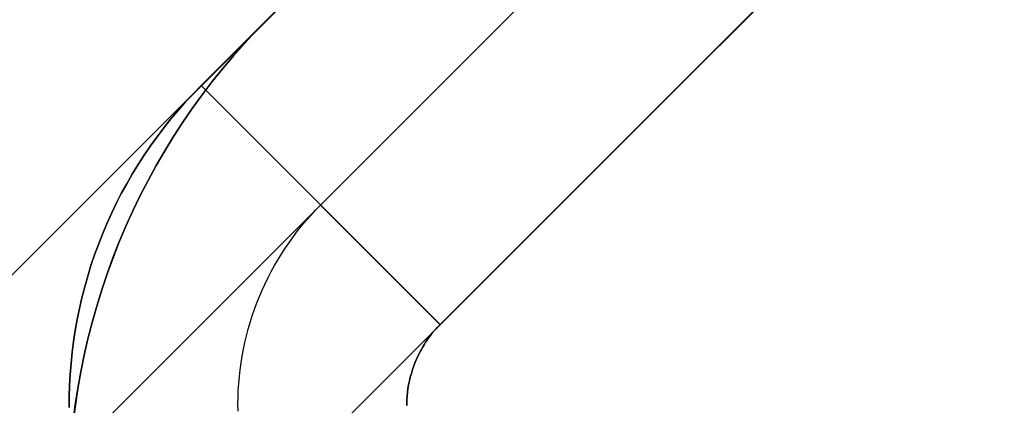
# Model space of a CAD drawing. Header units: millimetres. Extents: x -1030 to 192, y -442 to 180.
# Tile 104 of 256: x -1019.33 to -1014.96, y 156.38 to 158.1. Entities that reach past the tile are written whole.
import ezdxf

# ---------------------------------------------------------------- set-up
doc = ezdxf.new("R2010")
doc.units = ezdxf.units.MM
doc.header["$MEASUREMENT"] = 0
doc.layers.add('OVIDIO 120x60x72h', color=7, linetype='Continuous')

msp = doc.modelspace()

# ---------------------------------------------------------------- linework, layer by layer
at = {"layer": 'OVIDIO 120x60x72h'}
for points in [[(-996.9591, 179.3696), (-1029.4853, 146.8433)], [(-1029.4853, 146.8433), (-996.9591, 179.3696)], [(-996.4287, 178.8393), (-1028.955, 146.313)], [(-1028.4247, 145.7827), (-995.8984, 178.3089)], [(-995.8984, 178.3089), (-1028.4247, 145.7827)], [(-1002.4391, 173.8895), (-1024.0052, 152.3234)], [(-1001.3785, 172.8289), (-1022.9446, 151.2627)], [(-1018.5252, 157.8035), (-1007.9192, 168.4094)], [(-1007.9192, 168.4094), (-1018.5252, 157.8035)], [(-1007.3889, 167.8791), (-1017.9948, 157.2732)], [(-1017.4645, 156.7428), (-1006.8586, 167.3488)], [(-1006.8586, 167.3488), (-1017.4645, 156.7428)], [(-1018.2325, 158.0961), (-1018.2833, 158.0441), (-1018.3331, 157.9906), (-1018.3818, 157.9356), (-1018.4293, 157.8792), (-1018.4756, 157.8215), (-1018.5205, 157.7624), (-1018.5642, 157.7021), (-1018.6064, 157.6405), (-1018.6472, 157.5777), (-1018.6865, 157.5138), (-1018.7243, 157.4488), (-1018.7605, 157.3828), (-1018.795, 157.3158), (-1018.8279, 157.2479), (-1018.8591, 157.1791), (-1018.8886, 157.1095), (-1018.9163, 157.0393), (-1018.9422, 156.9683), (-1018.9663, 156.8968), (-1018.9885, 156.8248), (-1019.009, 156.7524), (-1019.0276, 156.6795), (-1019.0443, 156.6064), (-1019.0591, 156.533), (-1019.0721, 156.4594), (-1019.0833, 156.3858), (-1019.0925, 156.3121)], [(-1019.0925, 156.3121), (-1019.0833, 156.3858), (-1019.0721, 156.4594), (-1019.0591, 156.533), (-1019.0443, 156.6064), (-1019.0276, 156.6795), (-1019.009, 156.7524), (-1018.9885, 156.8248), (-1018.9663, 156.8968), (-1018.9422, 156.9683), (-1018.9163, 157.0393), (-1018.8886, 157.1095), (-1018.8591, 157.1791), (-1018.8279, 157.2479), (-1018.795, 157.3158), (-1018.7605, 157.3828), (-1018.7243, 157.4488), (-1018.6865, 157.5138), (-1018.6472, 157.5777), (-1018.6064, 157.6405), (-1018.5642, 157.7021), (-1018.5205, 157.7624), (-1018.4756, 157.8215), (-1018.4293, 157.8792), (-1018.3818, 157.9356), (-1018.3331, 157.9906), (-1018.2833, 158.0441), (-1018.2325, 158.0961)], [(-1019.0922, 156.312), (-1019.0829, 156.3856), (-1019.0718, 156.4593), (-1019.0588, 156.5328), (-1019.044, 156.6062), (-1019.0273, 156.6794), (-1019.0087, 156.7522), (-1018.9883, 156.8247), (-1018.966, 156.8967), (-1018.9419, 156.9682), (-1018.916, 157.0391), (-1018.8884, 157.1094), (-1018.8589, 157.179), (-1018.8277, 157.2477), (-1018.7949, 157.3157), (-1018.7603, 157.3827), (-1018.7242, 157.4487), (-1018.6864, 157.5137), (-1018.6471, 157.5777), (-1018.6063, 157.6404), (-1018.5641, 157.702), (-1018.5205, 157.7624), (-1018.4755, 157.8214), (-1018.4292, 157.8792), (-1018.3818, 157.9356), (-1018.3331, 157.9905), (-1018.2833, 158.0441), (-1018.2325, 158.0961)], [(-1018.5252, 157.8035), (-1017.4645, 156.7428)], [(-1017.4645, 156.7428), (-1018.5252, 157.8035)], [(-1018.5252, 157.8035), (-1017.4648, 156.7432)]]:
    msp.add_lwpolyline(points, dxfattribs=at)
at = {"layer": 'OVIDIO 120x60x72h', "extrusion": (0, -1.52165e-08, 1)}
for points in [[(-1019.1112, 155.9458), (-1019.111, 156.0186), (-1019.109, 156.0916), (-1019.1053, 156.165), (-1019.0997, 156.2384), (-1019.0923, 156.3121), (-1019.083, 156.3857), (-1019.0719, 156.4594), (-1019.0589, 156.5329), (-1019.0441, 156.6063), (-1019.0274, 156.6794), (-1019.0088, 156.7523), (-1018.9884, 156.8247), (-1018.9661, 156.8968), (-1018.942, 156.9683), (-1018.9161, 157.0392), (-1018.8884, 157.1095), (-1018.859, 157.179), (-1018.8278, 157.2478), (-1018.7949, 157.3157), (-1018.7604, 157.3827), (-1018.7242, 157.4488), (-1018.6864, 157.5138), (-1018.6471, 157.5777), (-1018.6063, 157.6405), (-1018.5641, 157.7021), (-1018.5205, 157.7624), (-1018.4755, 157.8215), (-1018.4293, 157.8792), (-1018.3818, 157.9356), (-1018.3331, 157.9906), (-1018.2833, 158.0441), (-1018.2325, 158.0962)], [(-1018.2325, 158.0962), (-1018.2833, 158.0441), (-1018.3331, 157.9906), (-1018.3818, 157.9356), (-1018.4293, 157.8792), (-1018.4755, 157.8215), (-1018.5205, 157.7624), (-1018.5641, 157.7021), (-1018.6063, 157.6405), (-1018.6471, 157.5777), (-1018.6864, 157.5138), (-1018.7242, 157.4488), (-1018.7604, 157.3827), (-1018.7949, 157.3157), (-1018.8278, 157.2478), (-1018.859, 157.179), (-1018.8884, 157.1095), (-1018.9161, 157.0392), (-1018.942, 156.9683), (-1018.9661, 156.8968), (-1018.9884, 156.8247), (-1019.0088, 156.7523), (-1019.0274, 156.6794), (-1019.0441, 156.6063), (-1019.0589, 156.5329), (-1019.0719, 156.4594), (-1019.083, 156.3857), (-1019.0923, 156.3121), (-1019.0997, 156.2384), (-1019.1053, 156.165), (-1019.109, 156.0916), (-1019.111, 156.0186), (-1019.1112, 155.9458)]]:
    msp.add_lwpolyline(points, dxfattribs=at)
at = {"layer": 'OVIDIO 120x60x72h', "extrusion": (0.999884, -0.000231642, -0.015217)}
for points in [[(146.6048, 19.9078), (157.5675, 739.9912)], [(157.5675, 739.9912), (146.6048, 19.9078)], [(156.5071, 740.0074), (145.5444, 19.924)], [(145.5444, 19.924), (156.5071, 740.0074)]]:
    msp.add_lwpolyline(points, dxfattribs=at)
at = {"layer": 'OVIDIO 120x60x72h', "extrusion": (0.00761, -0.003153, 0.999966)}
msp.add_lwpolyline([(-1024.6791, 159.5115), (-1023.2936, 158.9375)], dxfattribs=at)
at = {"layer": 'OVIDIO 120x60x72h', "extrusion": (0.000134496, 1, -2.04719e-06)}
msp.add_lwpolyline([(1019.1323, 755.5786), (1017.6328, 755.5558)], dxfattribs=at)
at = {"layer": 'OVIDIO 120x60x72h'}
for points in [[(-1019.1111, 156.3746, 755.5783), (-1019.1107, 156.4236, 755.5785), (-1019.1091, 156.4725, 755.5786), (-1019.1063, 156.5215, 755.5788), (-1019.1023, 156.5705, 755.5788), (-1019.0972, 156.6194, 755.5789), (-1019.0908, 156.6682, 755.5789), (-1019.0834, 156.7168, 755.5789), (-1019.0747, 156.7654, 755.5788), (-1019.0649, 156.8137, 755.5788), (-1019.0538, 156.8618, 755.5787), (-1019.0417, 156.9097, 755.5787), (-1019.0283, 156.9573, 755.5786), (-1019.0138, 157.0046, 755.5785), (-1018.998, 157.0515, 755.5784), (-1018.9811, 157.098, 755.5784), (-1018.9631, 157.1442, 755.5783), (-1018.9438, 157.1898, 755.5783), (-1018.9234, 157.235, 755.5782), (-1018.9019, 157.2798, 755.5782), (-1018.8792, 157.3239, 755.5782), (-1018.8554, 157.3676, 755.5782), (-1018.8306, 157.4106, 755.5782), (-1018.8046, 157.453, 755.5782), (-1018.7776, 157.4949, 755.5782), (-1018.7495, 157.536, 755.5782), (-1018.7204, 157.5765, 755.5782), (-1018.6903, 157.6162, 755.5782), (-1018.6592, 157.6553, 755.5783), (-1018.6271, 157.6935, 755.5783), (-1018.5941, 157.731, 755.5783), (-1018.5601, 157.7677, 755.5783), (-1018.5252, 157.8035, 755.5783)], [(-1018.5252, 157.8035, 755.5783), (-1018.5601, 157.7677, 755.5783), (-1018.5941, 157.731, 755.5783), (-1018.6271, 157.6935, 755.5783), (-1018.6592, 157.6553, 755.5783), (-1018.6903, 157.6162, 755.5782), (-1018.7204, 157.5765, 755.5782), (-1018.7495, 157.536, 755.5782), (-1018.7776, 157.4949, 755.5782), (-1018.8046, 157.453, 755.5782), (-1018.8306, 157.4106, 755.5782), (-1018.8554, 157.3676, 755.5782), (-1018.8792, 157.3239, 755.5782), (-1018.9019, 157.2798, 755.5782), (-1018.9234, 157.235, 755.5782), (-1018.9438, 157.1898, 755.5783), (-1018.9631, 157.1442, 755.5783), (-1018.9811, 157.098, 755.5784), (-1018.998, 157.0515, 755.5784), (-1019.0138, 157.0046, 755.5785), (-1019.0283, 156.9573, 755.5786), (-1019.0417, 156.9097, 755.5787), (-1019.0538, 156.8618, 755.5787), (-1019.0649, 156.8137, 755.5788), (-1019.0747, 156.7654, 755.5788), (-1019.0834, 156.7168, 755.5789), (-1019.0908, 156.6682, 755.5789), (-1019.0972, 156.6194, 755.5789), (-1019.1023, 156.5705, 755.5788), (-1019.1063, 156.5215, 755.5788), (-1019.1091, 156.4725, 755.5786), (-1019.1107, 156.4236, 755.5785), (-1019.1111, 156.3746, 755.5783)], [(-1018.361, 156.3583, 755.5666), (-1018.3614, 156.389, 755.5669), (-1018.361, 156.4197, 755.5672), (-1018.3599, 156.4504, 755.5675), (-1018.358, 156.481, 755.5678), (-1018.3553, 156.5116, 755.5681), (-1018.3519, 156.5421, 755.5684), (-1018.3477, 156.5725, 755.5687), (-1018.3428, 156.6028, 755.569), (-1018.3372, 156.633, 755.5693), (-1018.3309, 156.663, 755.5697), (-1018.3238, 156.6928, 755.57), (-1018.3159, 156.7225, 755.5703), (-1018.3074, 156.752, 755.5707), (-1018.2981, 156.7813, 755.571), (-1018.2882, 156.8103, 755.5714), (-1018.2775, 156.8391, 755.5718), (-1018.2661, 156.8676, 755.5721), (-1018.254, 156.8958, 755.5725), (-1018.2412, 156.9237, 755.5729), (-1018.2277, 156.9512, 755.5732), (-1018.2136, 156.9785, 755.5736), (-1018.1987, 157.0054, 755.574), (-1018.1833, 157.0319, 755.5744), (-1018.1672, 157.058, 755.5748), (-1018.1504, 157.0837, 755.5752), (-1018.133, 157.109, 755.5755), (-1018.1151, 157.1339, 755.5759), (-1018.0965, 157.1583, 755.5763), (-1018.0773, 157.1823, 755.5767), (-1018.0576, 157.2058, 755.5771), (-1018.0372, 157.2288, 755.5775), (-1018.0163, 157.2513, 755.5779), (-1017.9949, 157.2732, 755.5783)], [(-1017.4645, 156.7428, 755.5783), (-1017.4711, 156.7361, 755.5777), (-1017.4775, 156.7293, 755.5771), (-1017.4838, 156.7224, 755.5765), (-1017.4899, 156.7154, 755.576), (-1017.4959, 156.7083, 755.5754), (-1017.5017, 156.7011, 755.5749), (-1017.5074, 156.6938, 755.5743), (-1017.5129, 156.6864, 755.5738), (-1017.5182, 156.6789, 755.5733), (-1017.5235, 156.6714, 755.5727), (-1017.5285, 156.6638, 755.5722), (-1017.5335, 156.6561, 755.5717), (-1017.5382, 156.6483, 755.5712), (-1017.5429, 156.6405, 755.5707), (-1017.5473, 156.6326, 755.5702), (-1017.5516, 156.6246, 755.5696), (-1017.5598, 156.6086, 755.5686), (-1017.5674, 156.5923, 755.5676), (-1017.5744, 156.5759, 755.5665), (-1017.5808, 156.5594, 755.5655), (-1017.5866, 156.5427, 755.5644), (-1017.5918, 156.5259, 755.5632), (-1017.5964, 156.5091, 755.562), (-1017.6005, 156.4923, 755.5608), (-1017.6039, 156.4755, 755.5595), (-1017.6067, 156.4587, 755.5582), (-1017.6089, 156.4419, 755.5569), (-1017.6106, 156.4251, 755.5555), (-1017.6116, 156.4084, 755.5543), (-1017.6121, 156.3918, 755.553), (-1017.6121, 156.3835, 755.5525)], [(-1017.6121, 156.3835, 755.5525), (-1017.6121, 156.3918, 755.553), (-1017.6116, 156.4084, 755.5543), (-1017.6106, 156.4251, 755.5555), (-1017.6089, 156.4419, 755.5569), (-1017.6067, 156.4587, 755.5582), (-1017.6039, 156.4755, 755.5595), (-1017.6005, 156.4923, 755.5608), (-1017.5964, 156.5091, 755.562), (-1017.5918, 156.5259, 755.5632), (-1017.5866, 156.5427, 755.5644), (-1017.5808, 156.5594, 755.5655), (-1017.5744, 156.5759, 755.5665), (-1017.5674, 156.5923, 755.5676), (-1017.5598, 156.6086, 755.5686), (-1017.5516, 156.6246, 755.5696), (-1017.5473, 156.6326, 755.5702), (-1017.5429, 156.6405, 755.5707), (-1017.5382, 156.6483, 755.5712), (-1017.5335, 156.6561, 755.5717), (-1017.5285, 156.6638, 755.5722), (-1017.5235, 156.6714, 755.5727), (-1017.5182, 156.6789, 755.5733), (-1017.5129, 156.6864, 755.5738), (-1017.5074, 156.6938, 755.5743), (-1017.5017, 156.7011, 755.5749), (-1017.4959, 156.7083, 755.5754), (-1017.4899, 156.7154, 755.576), (-1017.4838, 156.7224, 755.5765), (-1017.4775, 156.7293, 755.5771), (-1017.4711, 156.7361, 755.5777), (-1017.4645, 156.7428, 755.5783)]]:
    msp.add_polyline3d(points, dxfattribs=at)

doc.saveas('drawing.dxf')
